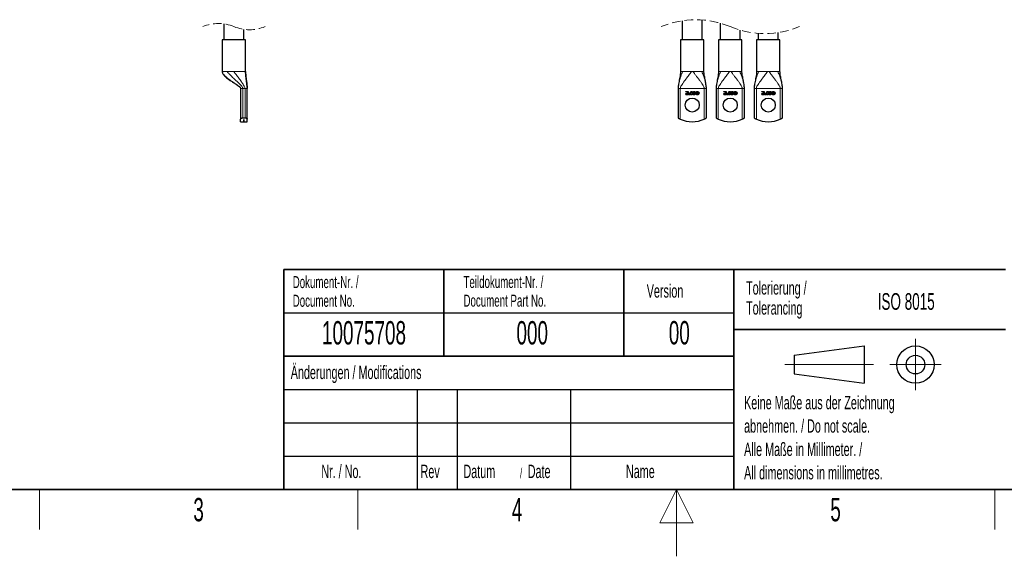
# Paper-space layout 'Blatt2' of a CAD drawing. Header units: millimetres. Extents: x 5 to 418, y 2 to 292.
# Tile 5 of 29: x 119 to 266, y 2 to 82. Entities that reach past the tile are written whole.
import ezdxf

# ---------------------------------------------------------------- set-up
doc = ezdxf.new("R2010")
doc.units = ezdxf.units.MM
doc.linetypes.add('HIDDEN', pattern=[1.905, 1.27, -0.635])
doc.layers.add('SLD-0', color=7, linetype='Continuous')
doc.styles.add('SLDTEXTSTYLE0', font='TXT', dxfattribs={"width": 0.605})

psp = doc.layouts.new('Blatt2')

# ---------------------------------------------------------------- linework, layer by layer
at = {"color": 7, "linetype": 'Continuous', "lineweight": 25}
for p, q in [((149.1569, 81.7817), (149.1569, 79.374)), ((217.8696, 82.2587), (217.8696, 79.374)), ((220.8696, 79.374), (220.8696, 82.3734)), ((223.5696, 81.8958), (223.5696, 79.374)), ((152.1569, 79.374), (152.1569, 80.9626)), ((226.5696, 79.374), (226.5696, 80.8485)), ((229.2696, 80.3708), (229.2696, 79.374)), ((232.2696, 79.374), (232.2696, 80.4856)), ((148.9069, 79.374), (148.9069, 74.624)), ((150.6569, 79.374), (148.9069, 79.374)), ((152.4069, 79.374), (150.6569, 79.374)), ((152.4069, 74.624), (152.4069, 79.374)), ((217.6196, 79.374), (217.6196, 74.624)), ((221.1196, 79.374), (217.6196, 79.374)), ((221.1196, 74.624), (221.1196, 79.374)), ((223.3196, 79.374), (223.3196, 74.624)), ((226.8196, 79.374), (223.3196, 79.374)), ((226.8196, 74.624), (226.8196, 79.374)), ((229.0196, 79.374), (229.0196, 74.624)), ((232.5196, 79.374), (229.0196, 79.374)), ((232.5196, 74.624), (232.5196, 79.374)), ((151.6569, 72.124), (151.6569, 67.5201)), ((152.6569, 67.5201), (152.6569, 72.124)), ((217.2446, 72.124), (217.2446, 67.6934)), ((218.3942, 71.6498), (218.7677, 71.6498)), ((218.3942, 71.5908), (218.3942, 71.6498)), ((218.7013, 71.5908), (218.3942, 71.5908)), ((218.4056, 71.2089), (218.7013, 71.2089)), ((218.4056, 71.1499), (218.4056, 71.2089)), ((218.7677, 71.1499), (218.4056, 71.1499)), ((218.4243, 71.4208), (218.7013, 71.4208)), ((218.4243, 71.3617), (218.4243, 71.4208)), ((218.7013, 71.3617), (218.4243, 71.3617)), ((218.7013, 71.4208), (218.7013, 71.5908)), ((218.7013, 71.2089), (218.7013, 71.3617)), ((218.7677, 71.6498), (218.7677, 71.1499)), ((218.8349, 71.1398), (218.8349, 71.386)), ((218.8349, 71.386), (219.0811, 71.386)), ((219.0811, 71.1398), (218.8349, 71.1398)), ((218.8703, 71.1752), (218.8703, 71.351)), ((218.8703, 71.351), (219.0461, 71.351)), ((219.0461, 71.1752), (218.8703, 71.1752)), ((219.0461, 71.351), (219.0461, 71.1752)), ((219.0811, 71.386), (219.0811, 71.1398)), ((219.5209, 71.215), (219.7202, 71.215)), ((219.5209, 71.1563), (219.5209, 71.215)), ((219.7694, 71.1563), (219.5209, 71.1563)), ((219.7202, 71.215), (219.7473, 71.3492)), ((219.7602, 71.4208), (219.8178, 71.4132)), ((219.8288, 71.5187), (219.7644, 71.5134)), ((219.8178, 71.4132), (219.7694, 71.1563)), ((219.9634, 71.3834), (220.0272, 71.5827)), ((220.0134, 71.3834), (219.9634, 71.3834)), ((219.9645, 71.3319), (219.9962, 71.3319)), ((219.9955, 71.239), (219.9645, 71.3319)), ((220.0709, 71.3319), (219.9955, 71.239)), ((219.9962, 71.3319), (220.0134, 71.3834)), ((220.0593, 71.5271), (220.025, 71.4196)), ((220.025, 71.4196), (220.0686, 71.4196)), ((220.0272, 71.5827), (220.0865, 71.6047)), ((220.0686, 71.4196), (220.0365, 71.3319)), ((220.0365, 71.3319), (220.0709, 71.3319)), ((220.1291, 71.2282), (220.0593, 71.5271)), ((220.0865, 71.6047), (220.1313, 71.4252)), ((220.2011, 71.5234), (220.1291, 71.2282)), ((220.1313, 71.4252), (220.178, 71.6047)), ((220.178, 71.6047), (220.2324, 71.5853)), ((220.1862, 71.4196), (220.2239, 71.4196)), ((220.1955, 71.3771), (220.1862, 71.4196)), ((220.2354, 71.3771), (220.1955, 71.3771)), ((220.2239, 71.4196), (220.2011, 71.5234)), ((220.2022, 71.3293), (220.2447, 71.3293)), ((220.213, 71.2879), (220.2022, 71.3293)), ((220.3078, 71.2879), (220.213, 71.2879)), ((220.2324, 71.5853), (220.3078, 71.2879)), ((220.2447, 71.3293), (220.2354, 71.3771)), ((221.4946, 67.6934), (221.4946, 72.124)), ((222.9446, 72.124), (222.9446, 67.6934)), ((224.0942, 71.6498), (224.4677, 71.6498)), ((224.0942, 71.5908), (224.0942, 71.6498)), ((224.4014, 71.5908), (224.0942, 71.5908)), ((224.1056, 71.2089), (224.4014, 71.2089)), ((224.1056, 71.1499), (224.1056, 71.2089)), ((224.4677, 71.1499), (224.1056, 71.1499)), ((224.1243, 71.4208), (224.4014, 71.4208)), ((224.1243, 71.3617), (224.1243, 71.4208)), ((224.4014, 71.3617), (224.1243, 71.3617)), ((224.4014, 71.4208), (224.4014, 71.5908)), ((224.4014, 71.2089), (224.4014, 71.3617)), ((224.4677, 71.6498), (224.4677, 71.1499)), ((224.5349, 71.1398), (224.5349, 71.386)), ((224.5349, 71.386), (224.7811, 71.386)), ((224.7811, 71.1398), (224.5349, 71.1398)), ((224.5703, 71.1752), (224.5703, 71.351)), ((224.5703, 71.351), (224.7461, 71.351)), ((224.7461, 71.1752), (224.5703, 71.1752)), ((224.7461, 71.351), (224.7461, 71.1752)), ((224.7811, 71.386), (224.7811, 71.1398)), ((225.2209, 71.215), (225.4202, 71.215)), ((225.2209, 71.1563), (225.2209, 71.215)), ((225.4694, 71.1563), (225.2209, 71.1563)), ((225.4202, 71.215), (225.4473, 71.3492)), ((225.4602, 71.4208), (225.5178, 71.4132)), ((225.5288, 71.5187), (225.4644, 71.5134)), ((225.5178, 71.4132), (225.4694, 71.1563)), ((225.6634, 71.3834), (225.7272, 71.5827)), ((225.7134, 71.3834), (225.6634, 71.3834)), ((225.6645, 71.3319), (225.6962, 71.3319)), ((225.6955, 71.239), (225.6645, 71.3319)), ((225.7709, 71.3319), (225.6955, 71.239)), ((225.6962, 71.3319), (225.7134, 71.3834)), ((225.7593, 71.5271), (225.725, 71.4196)), ((225.725, 71.4196), (225.7686, 71.4196)), ((225.7272, 71.5827), (225.7865, 71.6047)), ((225.7686, 71.4196), (225.7365, 71.3319)), ((225.7365, 71.3319), (225.7709, 71.3319)), ((225.8291, 71.2282), (225.7593, 71.5271)), ((225.7865, 71.6047), (225.8313, 71.4252)), ((225.9011, 71.5234), (225.8291, 71.2282)), ((225.8313, 71.4252), (225.878, 71.6047)), ((225.878, 71.6047), (225.9324, 71.5853)), ((225.8862, 71.4196), (225.9239, 71.4196)), ((225.8955, 71.3771), (225.8862, 71.4196)), ((225.9354, 71.3771), (225.8955, 71.3771)), ((225.9239, 71.4196), (225.9011, 71.5234)), ((225.9022, 71.3293), (225.9447, 71.3293)), ((225.913, 71.2879), (225.9022, 71.3293)), ((226.0078, 71.2879), (225.913, 71.2879)), ((225.9324, 71.5853), (226.0078, 71.2879)), ((225.9447, 71.3293), (225.9354, 71.3771)), ((227.1946, 67.6934), (227.1946, 72.124)), ((228.6446, 72.124), (228.6446, 67.6934)), ((229.7942, 71.6498), (230.1677, 71.6498)), ((229.7942, 71.5908), (229.7942, 71.6498)), ((230.1013, 71.5908), (229.7942, 71.5908)), ((229.8056, 71.2089), (230.1013, 71.2089)), ((229.8056, 71.1499), (229.8056, 71.2089)), ((230.1677, 71.1499), (229.8056, 71.1499)), ((229.8243, 71.4208), (230.1013, 71.4208)), ((229.8243, 71.3617), (229.8243, 71.4208)), ((230.1013, 71.3617), (229.8243, 71.3617)), ((230.1013, 71.4208), (230.1013, 71.5908)), ((230.1013, 71.2089), (230.1013, 71.3617)), ((230.1677, 71.6498), (230.1677, 71.1499)), ((230.2349, 71.1398), (230.2349, 71.386)), ((230.2349, 71.386), (230.4811, 71.386)), ((230.4811, 71.1398), (230.2349, 71.1398)), ((230.2703, 71.351), (230.4461, 71.351)), ((230.2703, 71.1752), (230.2703, 71.351)), ((230.4461, 71.1752), (230.2703, 71.1752)), ((230.4461, 71.351), (230.4461, 71.1752)), ((230.4811, 71.386), (230.4811, 71.1398)), ((230.9209, 71.215), (231.1202, 71.215)), ((230.9209, 71.1563), (230.9209, 71.215)), ((231.1694, 71.1563), (230.9209, 71.1563)), ((231.1202, 71.215), (231.1473, 71.3492)), ((231.1602, 71.4208), (231.2178, 71.4132)), ((231.2288, 71.5187), (231.1644, 71.5134)), ((231.2178, 71.4132), (231.1694, 71.1563)), ((231.3634, 71.3834), (231.4272, 71.5827)), ((231.4134, 71.3834), (231.3634, 71.3834)), ((231.3645, 71.3319), (231.3962, 71.3319)), ((231.3955, 71.239), (231.3645, 71.3319)), ((231.4709, 71.3319), (231.3955, 71.239)), ((231.3962, 71.3319), (231.4134, 71.3834)), ((231.4593, 71.5271), (231.425, 71.4196)), ((231.425, 71.4196), (231.4686, 71.4196)), ((231.4272, 71.5827), (231.4865, 71.6047)), ((231.4686, 71.4196), (231.4365, 71.3319)), ((231.4365, 71.3319), (231.4709, 71.3319)), ((231.5291, 71.2282), (231.4593, 71.5271)), ((231.4865, 71.6047), (231.5313, 71.4252)), ((231.6011, 71.5234), (231.5291, 71.2282)), ((231.5313, 71.4252), (231.578, 71.6047)), ((231.578, 71.6047), (231.6324, 71.5853)), ((231.5862, 71.4196), (231.6239, 71.4196)), ((231.5955, 71.3771), (231.5862, 71.4196)), ((231.6354, 71.3771), (231.5955, 71.3771)), ((231.6239, 71.4196), (231.6011, 71.5234)), ((231.6022, 71.3293), (231.6447, 71.3293)), ((231.613, 71.2879), (231.6022, 71.3293)), ((231.7078, 71.2879), (231.613, 71.2879)), ((231.6324, 71.5853), (231.7078, 71.2879)), ((231.6447, 71.3293), (231.6354, 71.3771)), ((232.8946, 67.6934), (232.8946, 72.124)), ((151.6569, 67.124), (151.6569, 67.5201)), ((151.6569, 67.124), (152.1557, 67.124)), ((151.9902, 67.6934), (152.3236, 67.6934)), ((152.1557, 67.4469), (152.1582, 67.4469)), ((152.1557, 67.124), (152.1557, 67.4469)), ((152.1582, 67.4469), (152.1582, 67.124)), ((152.1582, 67.124), (152.6569, 67.124)), ((152.6569, 67.124), (152.6569, 67.5201))]:
    psp.add_line(p, q, dxfattribs=at)
at = {"color": 7, "linetype": 'Continuous', "lineweight": 18}
for p, q in [((148.9069, 74.624), (148.9104, 74.624)), ((148.9104, 74.624), (149.6283, 74.624)), ((149.6283, 74.624), (150.0358, 74.624)), ((150.0358, 74.624), (150.6569, 74.624)), ((150.6569, 74.624), (152.4035, 74.624)), ((152.4035, 74.624), (152.4069, 74.624)), ((217.6196, 74.624), (217.7336, 74.624)), ((217.7336, 74.624), (217.9539, 74.624)), ((217.9539, 74.624), (219.2598, 74.624)), ((219.2598, 74.624), (219.4795, 74.624)), ((219.4795, 74.624), (220.7854, 74.624)), ((220.7854, 74.624), (221.0057, 74.624)), ((221.0057, 74.624), (221.1196, 74.624)), ((223.3196, 74.624), (223.4336, 74.624)), ((223.4336, 74.624), (223.6539, 74.624)), ((223.6539, 74.624), (224.9598, 74.624)), ((224.9598, 74.624), (225.1795, 74.624)), ((225.1795, 74.624), (226.4854, 74.624)), ((226.4854, 74.624), (226.7057, 74.624)), ((226.7057, 74.624), (226.8196, 74.624)), ((229.0196, 74.624), (229.1336, 74.624)), ((229.1336, 74.624), (229.3539, 74.624)), ((229.3539, 74.624), (230.6598, 74.624)), ((230.6598, 74.624), (230.8795, 74.624)), ((230.8795, 74.624), (232.1854, 74.624)), ((232.1854, 74.624), (232.4057, 74.624)), ((232.4057, 74.624), (232.5196, 74.624)), ((151.9228, 72.124), (151.6569, 72.124)), ((151.9902, 72.124), (151.9228, 72.124)), ((152.3236, 72.124), (151.9902, 72.124)), ((151.9902, 67.6934), (151.9902, 72.124)), ((152.3236, 72.124), (152.3236, 67.6934)), ((152.6569, 72.124), (152.3236, 72.124)), ((217.2515, 72.124), (217.2446, 72.124)), ((217.578, 72.124), (217.2515, 72.124)), ((221.1613, 72.124), (217.578, 72.124)), ((217.578, 67.5201), (217.578, 72.124)), ((221.4877, 72.124), (221.1613, 72.124)), ((221.1613, 72.124), (221.1613, 67.5201)), ((221.4946, 72.124), (221.4877, 72.124)), ((222.9515, 72.124), (222.9446, 72.124)), ((223.278, 72.124), (222.9515, 72.124)), ((226.8613, 72.124), (223.278, 72.124)), ((223.278, 67.5201), (223.278, 72.124)), ((227.1877, 72.124), (226.8613, 72.124)), ((226.8613, 72.124), (226.8613, 67.5201)), ((227.1946, 72.124), (227.1877, 72.124)), ((228.6515, 72.124), (228.6446, 72.124)), ((228.978, 72.124), (228.6515, 72.124)), ((232.5613, 72.124), (228.978, 72.124)), ((228.978, 67.5201), (228.978, 72.124)), ((232.8877, 72.124), (232.5613, 72.124)), ((232.5613, 72.124), (232.5613, 67.5201)), ((232.8946, 72.124), (232.8877, 72.124))]:
    psp.add_line(p, q, dxfattribs=at)
at = {"color": 7, "linetype": 'Continuous', "lineweight": 25}
for centre in [(219.3696, 69.624), (225.0696, 69.624), (230.7696, 69.624)]:
    psp.add_circle(centre, 1.05, dxfattribs=at)
at = {"color": 7, "linetype": 'HIDDEN', "lineweight": 18}
for centre, radius, start, end in [((148.3194, 75.7621), 6.0775, 67.380135, 112.619865), ((152.9944, 86.9821), 6.0775, 247.380135, 292.619865), ((219.8821, 68.9221), 13.4875, 67.380135, 112.619865), ((230.2571, 93.8221), 13.4875, 247.380135, 292.619865)]:
    psp.add_arc(centre, radius, start, end, dxfattribs=at)
at = {"color": 7, "linetype": 'Continuous', "lineweight": 25}
for centre in [(219.3696, 71.374), (225.0696, 71.374), (230.7696, 71.374)]:
    psp.add_arc(centre, 4.25, 245.066175, 294.933825, dxfattribs=at)
for points, knots in [([(148.9069, 74.624), (148.9097, 74.5869), (148.9153, 74.512), (148.9672, 74.3666), (149.1498, 74.0706), (149.55, 73.7111), (150.0332, 73.3589), (150.4736, 73.0656), (150.8995, 72.7887), (151.2754, 72.5381), (151.5325, 72.3301), (151.623, 72.2205), (151.6522, 72.1638), (151.6554, 72.1366), (151.6569, 72.124)], [0, 0, 0, 0, 0.029248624, 0.058982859, 0.120737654, 0.301722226, 0.477553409, 0.593610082, 0.719023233, 0.878349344, 0.950426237, 0.978547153, 0.990037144, 1, 1, 1, 1]), ([(152.4035, 74.624), (152.4053, 74.4765), (152.4095, 74.1516), (152.4705, 73.6453), (152.5335, 73.1736), (152.5897, 72.7782), (152.6258, 72.5007), (152.6505, 72.2873), (152.655, 72.1732), (152.6569, 72.124)], [0, 0, 0, 0, 0.17587606, 0.38741795, 0.607465, 0.74385017, 0.86379566, 0.94131206, 1, 1, 1, 1]), ([(152.6494, 72.2726), (152.6479, 72.2922), (152.6417, 72.3703), (152.6233, 72.5399), (152.5928, 72.7982), (152.5519, 73.1215), (152.505, 73.4869), (152.4589, 73.8768), (152.4189, 74.2589), (152.4107, 74.5082), (152.4069, 74.624)], [0, 0, 0, 0, 0.02505436, 0.09933592, 0.21634142, 0.35506813, 0.51277977, 0.68365614, 0.85312193, 1, 1, 1, 1]), ([(217.6196, 74.624), (217.6146, 74.534), (217.6032, 74.3306), (217.5437, 73.9913), (217.468, 73.587), (217.3865, 73.1619), (217.3188, 72.7798), (217.2765, 72.4864), (217.2517, 72.2807), (217.2467, 72.1693), (217.2446, 72.124)], [0, 0, 0, 0, 0.106765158, 0.241406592, 0.407815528, 0.594707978, 0.754509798, 0.867879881, 0.946219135, 1, 1, 1, 1]), ([(221.4946, 72.124), (221.4934, 72.1614), (221.4887, 72.2988), (221.4543, 72.5555), (221.3894, 72.9668), (221.2891, 73.496), (221.1933, 73.9952), (221.1316, 74.3802), (221.1234, 74.5476), (221.1196, 74.624)], [0, 0, 0, 0, 0.0443748, 0.16294622, 0.30650885, 0.53825849, 0.801372, 0.90939482, 1, 1, 1, 1]), ([(223.3196, 74.624), (223.3146, 74.534), (223.3032, 74.3306), (223.2437, 73.9913), (223.168, 73.587), (223.0865, 73.1619), (223.0188, 72.7798), (222.9765, 72.4864), (222.9517, 72.2807), (222.9467, 72.1693), (222.9446, 72.124)], [0, 0, 0, 0, 0.106765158, 0.24140659, 0.407815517, 0.59470797, 0.75450981, 0.867879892, 0.946219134, 1, 1, 1, 1]), ([(227.1946, 72.124), (227.1934, 72.1614), (227.1887, 72.2988), (227.1543, 72.5555), (227.0894, 72.9668), (226.9891, 73.496), (226.8933, 73.9952), (226.8316, 74.3802), (226.8234, 74.5476), (226.8196, 74.624)], [0, 0, 0, 0, 0.0443748, 0.16294622, 0.30650883, 0.53825846, 0.80137203, 0.90939482, 1, 1, 1, 1]), ([(229.0196, 74.624), (229.0146, 74.534), (229.0032, 74.3306), (228.9437, 73.9913), (228.868, 73.587), (228.7865, 73.1619), (228.7188, 72.7798), (228.6765, 72.4864), (228.6517, 72.2807), (228.6467, 72.1693), (228.6446, 72.124)], [0, 0, 0, 0, 0.10676517, 0.24140661, 0.40781554, 0.59470799, 0.75450981, 0.86787989, 0.94621913, 1, 1, 1, 1]), ([(232.8946, 72.124), (232.8934, 72.1614), (232.8887, 72.2988), (232.8543, 72.5555), (232.7894, 72.9668), (232.6891, 73.496), (232.5933, 73.9952), (232.5316, 74.3802), (232.5234, 74.5476), (232.5196, 74.624)], [0, 0, 0, 0, 0.0443748, 0.16294622, 0.30650883, 0.53825847, 0.80137198, 0.90939482, 1, 1, 1, 1]), ([(219.1147, 71.4033), (219.116, 71.4477), (219.118, 71.5112), (219.1487, 71.5882), (219.1826, 71.6297), (219.2252, 71.6526), (219.2569, 71.6579), (219.2742, 71.6582), (219.2774, 71.6582)], [0, 0, 0, 0, 0.38729796, 0.5537457, 0.72160991, 0.84718656, 0.97219009, 1, 1, 1, 1]), ([(219.2774, 71.1479), (219.2602, 71.1492), (219.2258, 71.1518), (219.1819, 71.1774), (219.1457, 71.223), (219.1174, 71.299), (219.1157, 71.3641), (219.1147, 71.4033)], [0, 0, 0, 0, 0.149982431, 0.301236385, 0.429606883, 0.657282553, 1, 1, 1, 1]), ([(219.1779, 71.4033), (219.1785, 71.4435), (219.1793, 71.4981), (219.2003, 71.5618), (219.2235, 71.5885), (219.2493, 71.6051), (219.2678, 71.607), (219.2774, 71.6079)], [0, 0, 0, 0, 0.47470294, 0.64539952, 0.78157949, 0.8874439, 1, 1, 1, 1]), ([(219.2782, 71.1986), (219.2692, 71.1994), (219.2513, 71.201), (219.225, 71.2165), (219.2026, 71.2412), (219.1788, 71.3046), (219.1783, 71.3599), (219.1779, 71.4033)], [0, 0, 0, 0, 0.10505682, 0.21028248, 0.35253266, 0.49195111, 1, 1, 1, 1]), ([(219.2774, 71.6582), (219.2889, 71.6577), (219.311, 71.6566), (219.3422, 71.6466), (219.3697, 71.6303), (219.3838, 71.6147), (219.391, 71.6068)], [0, 0, 0, 0, 0.26660135, 0.5133455, 0.75314639, 1, 1, 1, 1]), ([(219.2774, 71.6079), (219.2862, 71.6071), (219.3039, 71.6056), (219.33, 71.5901), (219.3525, 71.5655), (219.3764, 71.5021), (219.3769, 71.4467), (219.3772, 71.4033)], [0, 0, 0, 0, 0.10400222, 0.20812424, 0.35061109, 0.49101526, 1, 1, 1, 1]), ([(219.4405, 71.4033), (219.4392, 71.359), (219.4372, 71.2955), (219.4066, 71.2184), (219.3729, 71.1768), (219.3272, 71.1515), (219.2951, 71.1492), (219.2774, 71.1479)], [0, 0, 0, 0, 0.38543026, 0.55244557, 0.72087053, 0.84548263, 1, 1, 1, 1]), ([(219.3456, 71.2344), (219.3413, 71.229), (219.333, 71.2184), (219.3166, 71.2069), (219.2981, 71.1998), (219.2849, 71.199), (219.2782, 71.1986)], [0, 0, 0, 0, 0.26133657, 0.50493465, 0.74582041, 1, 1, 1, 1]), ([(219.3772, 71.4033), (219.3763, 71.3686), (219.3749, 71.3209), (219.3619, 71.2639), (219.3506, 71.2435), (219.3456, 71.2344)], [0, 0, 0, 0, 0.59913277, 0.82170949, 1, 1, 1, 1]), ([(219.391, 71.6068), (219.3987, 71.595), (219.4155, 71.5696), (219.4366, 71.501), (219.4389, 71.444), (219.4405, 71.4033)], [0, 0, 0, 0, 0.19881531, 0.42712245, 1, 1, 1, 1]), ([(219.4973, 71.4799), (219.4988, 71.5017), (219.5018, 71.5444), (219.5254, 71.5801), (219.5369, 71.5976)], [0, 0, 0, 0, 0.50983533, 1, 1, 1, 1]), ([(219.6528, 71.3179), (219.6352, 71.3193), (219.5999, 71.3222), (219.5541, 71.349), (219.5191, 71.3876), (219.4998, 71.4335), (219.4981, 71.4655), (219.4973, 71.4799)], [0, 0, 0, 0, 0.20944876, 0.41986925, 0.61640441, 0.82826324, 1, 1, 1, 1]), ([(219.5369, 71.5976), (219.5452, 71.6069), (219.5616, 71.6252), (219.5934, 71.6444), (219.6293, 71.6563), (219.6548, 71.6576), (219.668, 71.6582)], [0, 0, 0, 0, 0.249240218, 0.489790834, 0.735660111, 1, 1, 1, 1]), ([(219.6684, 71.6079), (219.6571, 71.607), (219.6343, 71.6051), (219.6047, 71.5878), (219.5812, 71.5622), (219.565, 71.5272), (219.5633, 71.5002), (219.5625, 71.4856)], [0, 0, 0, 0, 0.18706237, 0.37487097, 0.5528983, 0.759335, 1, 1, 1, 1]), ([(219.5625, 71.4856), (219.5636, 71.4696), (219.5655, 71.4423), (219.5845, 71.4079), (219.6098, 71.3855), (219.6396, 71.3736), (219.6598, 71.3725), (219.6692, 71.372)], [0, 0, 0, 0, 0.271553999, 0.462949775, 0.654589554, 0.840466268, 1, 1, 1, 1]), ([(219.7473, 71.3492), (219.7323, 71.34), (219.7032, 71.3223), (219.6693, 71.3193), (219.6528, 71.3179)], [0, 0, 0, 0, 0.51336886, 1, 1, 1, 1]), ([(219.668, 71.6582), (219.6919, 71.6562), (219.7324, 71.6529), (219.7814, 71.6221), (219.8125, 71.5838), (219.8254, 71.5467), (219.8281, 71.5248), (219.8288, 71.5187)], [0, 0, 0, 0, 0.30151776, 0.50989336, 0.71834557, 0.92158422, 1, 1, 1, 1]), ([(219.7644, 71.5134), (219.7614, 71.5278), (219.7562, 71.5524), (219.736, 71.5824), (219.7105, 71.6006), (219.6865, 71.6074), (219.6725, 71.6078), (219.6684, 71.6079)], [0, 0, 0, 0, 0.29565327, 0.50549374, 0.71605286, 0.91790128, 1, 1, 1, 1]), ([(219.6692, 71.372), (219.6814, 71.3731), (219.7058, 71.3752), (219.7384, 71.3932), (219.7531, 71.4118), (219.7602, 71.4208)], [0, 0, 0, 0, 0.33985849, 0.68091457, 1, 1, 1, 1]), ([(219.8824, 71.3998), (219.8848, 71.4276), (219.8894, 71.4831), (219.932, 71.5558), (219.9943, 71.6143), (220.0655, 71.6462), (220.1143, 71.6489), (220.1324, 71.6498)], [0, 0, 0, 0, 0.21096348, 0.42262815, 0.62676486, 0.86133899, 1, 1, 1, 1]), ([(220.1324, 71.1499), (220.1048, 71.1522), (220.0494, 71.1568), (219.9768, 71.1994), (219.9181, 71.2617), (219.8861, 71.333), (219.8834, 71.3818), (219.8824, 71.3998)], [0, 0, 0, 0, 0.21048718, 0.42165057, 0.62637138, 0.86174096, 1, 1, 1, 1]), ([(219.9168, 71.3998), (219.9188, 71.4238), (219.9228, 71.4717), (219.9595, 71.5343), (220.0133, 71.5848), (220.0747, 71.6123), (220.1168, 71.6147), (220.1324, 71.6155)], [0, 0, 0, 0, 0.21094246, 0.42260017, 0.62666681, 0.86135325, 1, 1, 1, 1]), ([(220.1324, 71.1842), (220.1086, 71.1862), (220.0608, 71.1902), (219.9982, 71.2269), (219.9475, 71.2806), (219.9199, 71.3421), (219.9176, 71.3843), (219.9168, 71.3998)], [0, 0, 0, 0, 0.21039411, 0.42145714, 0.626223, 0.86182258, 1, 1, 1, 1]), ([(220.1324, 71.6498), (220.1602, 71.6475), (220.2159, 71.6429), (220.2886, 71.6002), (220.3471, 71.5379), (220.3788, 71.4667), (220.3814, 71.418), (220.3824, 71.3998)], [0, 0, 0, 0, 0.211310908, 0.42334083, 0.627650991, 0.861051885, 1, 1, 1, 1]), ([(220.1324, 71.6155), (220.1564, 71.6135), (220.2044, 71.6095), (220.2672, 71.5727), (220.3177, 71.5189), (220.345, 71.4575), (220.3472, 71.4155), (220.3481, 71.3998)], [0, 0, 0, 0, 0.211343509, 0.423412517, 0.627703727, 0.861022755, 1, 1, 1, 1]), ([(220.3824, 71.3998), (220.3801, 71.3721), (220.3754, 71.3166), (220.3328, 71.2439), (220.2705, 71.1852), (220.1992, 71.1535), (220.1505, 71.1508), (220.1324, 71.1499)], [0, 0, 0, 0, 0.210860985, 0.422406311, 0.627346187, 0.861506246, 1, 1, 1, 1]), ([(220.3481, 71.3998), (220.3461, 71.376), (220.342, 71.3281), (220.3053, 71.2653), (220.2515, 71.2147), (220.1901, 71.1873), (220.148, 71.185), (220.1324, 71.1842)], [0, 0, 0, 0, 0.21081741, 0.42233041, 0.627352, 0.86155199, 1, 1, 1, 1]), ([(224.8147, 71.4033), (224.816, 71.4477), (224.818, 71.5112), (224.8487, 71.5882), (224.8826, 71.6297), (224.9252, 71.6526), (224.9569, 71.6579), (224.9742, 71.6582), (224.9774, 71.6582)], [0, 0, 0, 0, 0.38729792, 0.55374565, 0.7216103, 0.84718724, 0.97219077, 1, 1, 1, 1]), ([(224.9774, 71.1479), (224.9602, 71.1492), (224.9258, 71.1518), (224.8819, 71.1774), (224.8457, 71.223), (224.8174, 71.299), (224.8157, 71.3641), (224.8147, 71.4033)], [0, 0, 0, 0, 0.14998246, 0.30123644, 0.42960675, 0.65728246, 1, 1, 1, 1]), ([(224.8779, 71.4033), (224.8785, 71.4435), (224.8793, 71.4981), (224.9003, 71.5618), (224.9235, 71.5885), (224.9493, 71.6051), (224.9678, 71.607), (224.9774, 71.6079)], [0, 0, 0, 0, 0.47470295, 0.64539955, 0.78157984, 0.88744388, 1, 1, 1, 1]), ([(224.9782, 71.1986), (224.9692, 71.1994), (224.9513, 71.201), (224.925, 71.2165), (224.9026, 71.2412), (224.8788, 71.3046), (224.8783, 71.3599), (224.8779, 71.4033)], [0, 0, 0, 0, 0.10505598, 0.21028209, 0.35253235, 0.49195088, 1, 1, 1, 1]), ([(224.9774, 71.6582), (224.9889, 71.6577), (225.011, 71.6566), (225.0422, 71.6466), (225.0697, 71.6303), (225.0838, 71.6147), (225.091, 71.6068)], [0, 0, 0, 0, 0.26660183, 0.51334473, 0.75314678, 1, 1, 1, 1]), ([(224.9774, 71.6079), (224.9862, 71.6071), (225.0039, 71.6056), (225.03, 71.5901), (225.0525, 71.5655), (225.0764, 71.5021), (225.0769, 71.4467), (225.0772, 71.4033)], [0, 0, 0, 0, 0.10400216, 0.20812492, 0.35061169, 0.4910156, 1, 1, 1, 1]), ([(225.1405, 71.4033), (225.1392, 71.359), (225.1372, 71.2955), (225.1066, 71.2184), (225.0729, 71.1768), (225.0272, 71.1515), (224.9951, 71.1492), (224.9774, 71.1479)], [0, 0, 0, 0, 0.38543026, 0.5524454, 0.72087055, 0.84548232, 1, 1, 1, 1]), ([(225.0456, 71.2344), (225.0413, 71.229), (225.033, 71.2184), (225.0166, 71.2069), (224.9981, 71.1998), (224.9849, 71.199), (224.9782, 71.1986)], [0, 0, 0, 0, 0.26133605, 0.50493127, 0.74581655, 1, 1, 1, 1]), ([(225.0772, 71.4033), (225.0763, 71.3686), (225.0749, 71.3209), (225.0619, 71.2639), (225.0506, 71.2435), (225.0456, 71.2344)], [0, 0, 0, 0, 0.59913258, 0.821709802, 1, 1, 1, 1]), ([(225.091, 71.6068), (225.0987, 71.595), (225.1155, 71.5696), (225.1366, 71.501), (225.1389, 71.444), (225.1405, 71.4033)], [0, 0, 0, 0, 0.19881479, 0.42712233, 1, 1, 1, 1]), ([(225.1973, 71.4799), (225.1988, 71.5017), (225.2018, 71.5444), (225.2254, 71.5801), (225.2369, 71.5976)], [0, 0, 0, 0, 0.50983542, 1, 1, 1, 1]), ([(225.3528, 71.3179), (225.3352, 71.3193), (225.2999, 71.3222), (225.2541, 71.349), (225.2191, 71.3876), (225.1998, 71.4335), (225.1981, 71.4655), (225.1973, 71.4799)], [0, 0, 0, 0, 0.20944881, 0.41986852, 0.61640465, 0.82826335, 1, 1, 1, 1]), ([(225.2369, 71.5976), (225.2452, 71.6069), (225.2616, 71.6252), (225.2934, 71.6444), (225.3293, 71.6563), (225.3548, 71.6576), (225.368, 71.6582)], [0, 0, 0, 0, 0.24924026, 0.48979223, 0.73566007, 1, 1, 1, 1]), ([(225.3684, 71.6079), (225.3571, 71.607), (225.3343, 71.6051), (225.3047, 71.5878), (225.2812, 71.5622), (225.265, 71.5272), (225.2633, 71.5002), (225.2625, 71.4856)], [0, 0, 0, 0, 0.18706227, 0.37487077, 0.552898, 0.75933513, 1, 1, 1, 1]), ([(225.2625, 71.4856), (225.2636, 71.4696), (225.2655, 71.4423), (225.2845, 71.4079), (225.3098, 71.3855), (225.3396, 71.3736), (225.3598, 71.3725), (225.3692, 71.372)], [0, 0, 0, 0, 0.271554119, 0.46295062, 0.654589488, 0.840467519, 1, 1, 1, 1]), ([(225.4473, 71.3492), (225.4323, 71.34), (225.4032, 71.3223), (225.3693, 71.3193), (225.3528, 71.3179)], [0, 0, 0, 0, 0.51336551, 1, 1, 1, 1]), ([(225.368, 71.6582), (225.3919, 71.6562), (225.4324, 71.6529), (225.4814, 71.6221), (225.5125, 71.5838), (225.5254, 71.5467), (225.5281, 71.5248), (225.5288, 71.5187)], [0, 0, 0, 0, 0.30151647, 0.50989436, 0.71834573, 0.92158416, 1, 1, 1, 1]), ([(225.4644, 71.5134), (225.4614, 71.5278), (225.4562, 71.5524), (225.436, 71.5824), (225.4105, 71.6006), (225.3865, 71.6074), (225.3725, 71.6078), (225.3684, 71.6079)], [0, 0, 0, 0, 0.29565307, 0.50549637, 0.71605566, 0.91790121, 1, 1, 1, 1]), ([(225.3692, 71.372), (225.3814, 71.3731), (225.4058, 71.3752), (225.4384, 71.3932), (225.4531, 71.4118), (225.4602, 71.4208)], [0, 0, 0, 0, 0.339855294, 0.680914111, 1, 1, 1, 1]), ([(225.5824, 71.3998), (225.5848, 71.4276), (225.5894, 71.4831), (225.632, 71.5558), (225.6943, 71.6143), (225.7655, 71.6462), (225.8143, 71.6489), (225.8324, 71.6498)], [0, 0, 0, 0, 0.21096334, 0.422627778, 0.626765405, 0.861340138, 1, 1, 1, 1]), ([(225.8324, 71.1499), (225.8048, 71.1522), (225.7494, 71.1568), (225.6768, 71.1994), (225.6181, 71.2617), (225.5861, 71.333), (225.5834, 71.3818), (225.5824, 71.3998)], [0, 0, 0, 0, 0.21048721, 0.42165062, 0.62637146, 0.86174106, 1, 1, 1, 1]), ([(225.6168, 71.3998), (225.6188, 71.4238), (225.6228, 71.4717), (225.6595, 71.5343), (225.7133, 71.5848), (225.7747, 71.6123), (225.8168, 71.6147), (225.8324, 71.6155)], [0, 0, 0, 0, 0.2109424, 0.4225995, 0.62666619, 0.86135458, 1, 1, 1, 1]), ([(225.8324, 71.1842), (225.8086, 71.1862), (225.7608, 71.1902), (225.6982, 71.2269), (225.6475, 71.2806), (225.6199, 71.3421), (225.6176, 71.3843), (225.6168, 71.3998)], [0, 0, 0, 0, 0.210394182, 0.421457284, 0.626222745, 0.861822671, 1, 1, 1, 1]), ([(225.8324, 71.6498), (225.8602, 71.6475), (225.9159, 71.6429), (225.9886, 71.6002), (226.0471, 71.5379), (226.0788, 71.4667), (226.0814, 71.418), (226.0824, 71.3998)], [0, 0, 0, 0, 0.211310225, 0.423341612, 0.62765168, 0.861051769, 1, 1, 1, 1]), ([(225.8324, 71.6155), (225.8564, 71.6135), (225.9044, 71.6095), (225.9672, 71.5727), (226.0177, 71.5189), (226.045, 71.4575), (226.0472, 71.4155), (226.0481, 71.3998)], [0, 0, 0, 0, 0.21134277, 0.42341354, 0.62770423, 0.86102265, 1, 1, 1, 1]), ([(226.0824, 71.3998), (226.0801, 71.3721), (226.0754, 71.3166), (226.0328, 71.2439), (225.9705, 71.1852), (225.8992, 71.1535), (225.8505, 71.1508), (225.8324, 71.1499)], [0, 0, 0, 0, 0.21086124, 0.42240626, 0.62734568, 0.86150626, 1, 1, 1, 1]), ([(226.0481, 71.3998), (226.0461, 71.376), (226.042, 71.3281), (226.0053, 71.2653), (225.9515, 71.2147), (225.8901, 71.1873), (225.848, 71.185), (225.8324, 71.1842)], [0, 0, 0, 0, 0.2108172, 0.42233076, 0.62735276, 0.86155137, 1, 1, 1, 1]), ([(230.5147, 71.4033), (230.516, 71.4477), (230.518, 71.5112), (230.5487, 71.5882), (230.5826, 71.6297), (230.6252, 71.6526), (230.6569, 71.6579), (230.6742, 71.6582), (230.6774, 71.6582)], [0, 0, 0, 0, 0.38729776, 0.55374549, 0.72161014, 0.84718588, 0.97218941, 1, 1, 1, 1]), ([(230.6774, 71.1479), (230.6602, 71.1492), (230.6258, 71.1518), (230.5819, 71.1774), (230.5457, 71.223), (230.5174, 71.299), (230.5157, 71.3641), (230.5147, 71.4033)], [0, 0, 0, 0, 0.149981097, 0.301236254, 0.42960742, 0.657282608, 1, 1, 1, 1]), ([(230.5779, 71.4033), (230.5785, 71.4435), (230.5793, 71.4981), (230.6003, 71.5618), (230.6235, 71.5885), (230.6493, 71.6051), (230.6678, 71.607), (230.6774, 71.6079)], [0, 0, 0, 0, 0.47470371, 0.64540054, 0.7815798, 0.88744555, 1, 1, 1, 1]), ([(230.6782, 71.1986), (230.6692, 71.1994), (230.6513, 71.201), (230.625, 71.2165), (230.6026, 71.2412), (230.5788, 71.3046), (230.5783, 71.3599), (230.5779, 71.4033)], [0, 0, 0, 0, 0.10505435, 0.21028066, 0.35253117, 0.49194996, 1, 1, 1, 1]), ([(230.6774, 71.6582), (230.6889, 71.6577), (230.711, 71.6566), (230.7422, 71.6466), (230.7697, 71.6303), (230.7838, 71.6147), (230.791, 71.6068)], [0, 0, 0, 0, 0.26660173, 0.51334798, 0.75314687, 1, 1, 1, 1]), ([(230.6774, 71.6079), (230.6862, 71.6071), (230.7039, 71.6056), (230.73, 71.5901), (230.7525, 71.5655), (230.7764, 71.5021), (230.7769, 71.4467), (230.7772, 71.4033)], [0, 0, 0, 0, 0.1040022, 0.20812499, 0.35061057, 0.49101525, 1, 1, 1, 1]), ([(230.8405, 71.4033), (230.8392, 71.359), (230.8372, 71.2955), (230.8066, 71.2184), (230.7729, 71.1768), (230.7272, 71.1515), (230.6951, 71.1492), (230.6774, 71.1479)], [0, 0, 0, 0, 0.38543014, 0.552445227, 0.720869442, 0.845482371, 1, 1, 1, 1]), ([(230.7456, 71.2344), (230.7413, 71.229), (230.733, 71.2184), (230.7166, 71.2069), (230.6981, 71.1998), (230.6849, 71.199), (230.6782, 71.1986)], [0, 0, 0, 0, 0.261338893, 0.504933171, 0.745817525, 1, 1, 1, 1]), ([(230.7772, 71.4033), (230.7763, 71.3686), (230.7749, 71.3209), (230.7619, 71.2639), (230.7506, 71.2435), (230.7456, 71.2344)], [0, 0, 0, 0, 0.59913266, 0.82170984, 1, 1, 1, 1]), ([(230.791, 71.6068), (230.7987, 71.595), (230.8155, 71.5696), (230.8366, 71.501), (230.8389, 71.444), (230.8405, 71.4033)], [0, 0, 0, 0, 0.19881479, 0.42712233, 1, 1, 1, 1]), ([(230.8973, 71.4799), (230.8988, 71.5017), (230.9018, 71.5444), (230.9254, 71.5801), (230.9369, 71.5976)], [0, 0, 0, 0, 0.50983451, 1, 1, 1, 1]), ([(231.0528, 71.3179), (231.0352, 71.3193), (230.9999, 71.3222), (230.9541, 71.349), (230.9191, 71.3876), (230.8998, 71.4335), (230.8981, 71.4655), (230.8973, 71.4799)], [0, 0, 0, 0, 0.20944746, 0.41986768, 0.61640303, 0.82826294, 1, 1, 1, 1]), ([(230.9369, 71.5976), (230.9452, 71.6069), (230.9616, 71.6252), (230.9934, 71.6444), (231.0293, 71.6563), (231.0548, 71.6576), (231.068, 71.6582)], [0, 0, 0, 0, 0.24923934, 0.4897899, 0.73566492, 1, 1, 1, 1]), ([(231.0684, 71.6079), (231.0571, 71.607), (231.0343, 71.6051), (231.0047, 71.5878), (230.9812, 71.5622), (230.965, 71.5272), (230.9633, 71.5002), (230.9625, 71.4856)], [0, 0, 0, 0, 0.18706463, 0.3748707, 0.55289951, 0.75933536, 1, 1, 1, 1]), ([(230.9625, 71.4856), (230.9636, 71.4696), (230.9655, 71.4423), (230.9845, 71.4079), (231.0098, 71.3855), (231.0396, 71.3736), (231.0598, 71.3725), (231.0692, 71.372)], [0, 0, 0, 0, 0.27155452, 0.46294846, 0.65458932, 0.84046488, 1, 1, 1, 1]), ([(231.1473, 71.3492), (231.1323, 71.34), (231.1032, 71.3223), (231.0693, 71.3193), (231.0528, 71.3179)], [0, 0, 0, 0, 0.51336551, 1, 1, 1, 1]), ([(231.068, 71.6582), (231.0919, 71.6562), (231.1324, 71.6529), (231.1814, 71.6221), (231.2125, 71.5838), (231.2254, 71.5467), (231.2281, 71.5248), (231.2288, 71.5187)], [0, 0, 0, 0, 0.30152021, 0.50989462, 0.71834588, 0.9215842, 1, 1, 1, 1]), ([(231.1644, 71.5134), (231.1614, 71.5278), (231.1562, 71.5524), (231.136, 71.5824), (231.1105, 71.6006), (231.0865, 71.6074), (231.0725, 71.6078), (231.0684, 71.6079)], [0, 0, 0, 0, 0.295653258, 0.50549314, 0.716052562, 0.917904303, 1, 1, 1, 1]), ([(231.0692, 71.372), (231.0814, 71.3731), (231.1058, 71.3752), (231.1384, 71.3932), (231.1531, 71.4118), (231.1602, 71.4208)], [0, 0, 0, 0, 0.3398607, 0.68091305, 1, 1, 1, 1]), ([(231.2824, 71.3998), (231.2848, 71.4276), (231.2894, 71.4831), (231.332, 71.5558), (231.3943, 71.6143), (231.4655, 71.6462), (231.5143, 71.6489), (231.5324, 71.6498)], [0, 0, 0, 0, 0.21096297, 0.42262818, 0.6267637, 0.86133802, 1, 1, 1, 1]), ([(231.5324, 71.1499), (231.5048, 71.1522), (231.4494, 71.1568), (231.3768, 71.1994), (231.3181, 71.2617), (231.2861, 71.333), (231.2834, 71.3818), (231.2824, 71.3998)], [0, 0, 0, 0, 0.21048716, 0.42165052, 0.62637131, 0.86174086, 1, 1, 1, 1]), ([(231.3168, 71.3998), (231.3188, 71.4238), (231.3228, 71.4717), (231.3595, 71.5343), (231.4133, 71.5848), (231.4747, 71.6123), (231.5168, 71.6147), (231.5324, 71.6155)], [0, 0, 0, 0, 0.21094208, 0.42260018, 0.62666656, 0.86135205, 1, 1, 1, 1]), ([(231.5324, 71.1842), (231.5086, 71.1862), (231.4608, 71.1902), (231.3982, 71.2269), (231.3475, 71.2806), (231.3199, 71.3421), (231.3176, 71.3843), (231.3168, 71.3998)], [0, 0, 0, 0, 0.2103965, 0.4214592, 0.62622427, 0.86182266, 1, 1, 1, 1]), ([(231.5324, 71.6498), (231.5602, 71.6475), (231.6159, 71.6429), (231.6886, 71.6002), (231.7471, 71.5379), (231.7788, 71.4667), (231.7814, 71.418), (231.7824, 71.3998)], [0, 0, 0, 0, 0.21131052, 0.42334012, 0.62765047, 0.86105181, 1, 1, 1, 1]), ([(231.5324, 71.6155), (231.5564, 71.6135), (231.6044, 71.6095), (231.6672, 71.5727), (231.7177, 71.5189), (231.745, 71.4575), (231.7472, 71.4155), (231.7481, 71.3998)], [0, 0, 0, 0, 0.21134311, 0.42341181, 0.62770282, 0.8610227, 1, 1, 1, 1]), ([(231.7824, 71.3998), (231.7801, 71.3721), (231.7754, 71.3166), (231.7328, 71.2439), (231.6705, 71.1852), (231.5992, 71.1535), (231.5505, 71.1508), (231.5324, 71.1499)], [0, 0, 0, 0, 0.21086108, 0.42240631, 0.62734767, 0.86150849, 1, 1, 1, 1]), ([(231.7481, 71.3998), (231.7461, 71.376), (231.742, 71.3281), (231.7053, 71.2653), (231.6515, 71.2147), (231.5901, 71.1873), (231.548, 71.185), (231.5324, 71.1842)], [0, 0, 0, 0, 0.21081753, 0.42233008, 0.62735239, 0.8615539, 1, 1, 1, 1]), ([(151.6569, 67.5201), (151.6627, 67.5408), (151.6766, 67.5899), (151.7522, 67.6415), (151.8466, 67.6791), (151.9312, 67.6923), (151.9794, 67.6932), (151.9902, 67.6934)], [0, 0, 0, 0, 0.1562484, 0.37071828, 0.64116863, 0.91914158, 1, 1, 1, 1]), ([(152.3236, 67.6934), (152.357, 67.6917), (152.4211, 67.6886), (152.5103, 67.664), (152.5833, 67.6275), (152.6417, 67.5814), (152.6523, 67.5387), (152.6569, 67.5201)], [0, 0, 0, 0, 0.248757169, 0.476091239, 0.680325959, 0.860557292, 1, 1, 1, 1]), ([(217.2446, 67.6934), (217.2497, 67.6905), (217.2691, 67.6793), (217.3113, 67.6555), (217.3804, 67.6179), (217.4718, 67.5706), (217.5412, 67.5376), (217.578, 67.5201)], [0, 0, 0, 0, 0.047049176, 0.178357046, 0.386272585, 0.675141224, 1, 1, 1, 1]), ([(221.1613, 67.5201), (221.2018, 67.5394), (221.2783, 67.5758), (221.3783, 67.6282), (221.4481, 67.6668), (221.4834, 67.6869), (221.4941, 67.6931), (221.4946, 67.6934)], [0, 0, 0, 0, 0.35817873, 0.67587077, 0.90099664, 0.99509846, 1, 1, 1, 1]), ([(222.9446, 67.6934), (222.9497, 67.6905), (222.9691, 67.6793), (223.0113, 67.6555), (223.0804, 67.6179), (223.1718, 67.5706), (223.2412, 67.5376), (223.278, 67.5201)], [0, 0, 0, 0, 0.04704936, 0.17835722, 0.38627228, 0.67514111, 1, 1, 1, 1]), ([(226.8613, 67.5201), (226.9018, 67.5394), (226.9783, 67.5758), (227.0783, 67.6282), (227.1481, 67.6668), (227.1834, 67.6869), (227.1941, 67.6931), (227.1946, 67.6934)], [0, 0, 0, 0, 0.35817797, 0.67587149, 0.9009967, 0.99509847, 1, 1, 1, 1]), ([(228.6446, 67.6934), (228.6497, 67.6905), (228.6691, 67.6793), (228.7113, 67.6555), (228.7804, 67.6179), (228.8718, 67.5706), (228.9412, 67.5376), (228.978, 67.5201)], [0, 0, 0, 0, 0.0470493, 0.17835702, 0.38627185, 0.67514147, 1, 1, 1, 1]), ([(232.5613, 67.5201), (232.6018, 67.5394), (232.6783, 67.5758), (232.7783, 67.6282), (232.8481, 67.6668), (232.8834, 67.6869), (232.8941, 67.6931), (232.8946, 67.6934)], [0, 0, 0, 0, 0.35817876, 0.67587078, 0.90099648, 0.99509845, 1, 1, 1, 1])]:
    psp.add_open_spline(points, degree=3, knots=knots, dxfattribs=at)
at = {"color": 7, "linetype": 'Continuous', "lineweight": 18}
for points, knots in [([(151.6569, 72.124), (151.6557, 72.1356), (151.653, 72.1607), (151.6351, 72.1984), (151.5927, 72.2633), (151.4635, 72.3956), (151.19, 72.6042), (150.7787, 72.8821), (150.2741, 73.2163), (149.7492, 73.5822), (149.3159, 73.9498), (149.0005, 74.2857), (148.9379, 74.5208), (148.9104, 74.624)], [0, 0, 0, 0, 0.009161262, 0.019896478, 0.032564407, 0.070594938, 0.165229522, 0.304730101, 0.463532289, 0.644960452, 0.80987219, 0.91650506, 1, 1, 1, 1]), ([(151.9902, 72.124), (151.987, 72.1471), (151.9797, 72.2), (151.9262, 72.3026), (151.7894, 72.4966), (151.5359, 72.7662), (151.189, 73.1025), (150.7853, 73.4736), (150.3592, 73.8663), (149.9519, 74.2461), (149.7274, 74.5082), (149.6283, 74.624)], [0, 0, 0, 0, 0.02011072, 0.04601181, 0.09890705, 0.2260131, 0.36544301, 0.51799487, 0.70113242, 0.86796299, 1, 1, 1, 1]), ([(150.6569, 74.624), (150.7621, 74.4759), (150.9956, 74.1472), (151.3828, 73.6487), (151.7344, 73.1789), (152.0121, 72.7841), (152.1806, 72.5068), (152.2938, 72.2942), (152.3149, 72.1738), (152.3236, 72.124)], [0, 0, 0, 0, 0.180443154, 0.400477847, 0.626775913, 0.763470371, 0.879235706, 0.950031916, 1, 1, 1, 1]), ([(217.2446, 72.124), (217.2452, 72.1468), (217.2464, 72.1969), (217.2559, 72.2974), (217.2812, 72.4851), (217.3329, 72.7578), (217.4115, 73.0994), (217.512, 73.4757), (217.6366, 73.8739), (217.7787, 74.2692), (217.898, 74.5108), (217.9539, 74.624)], [0, 0, 0, 0, 0.0261914, 0.05747365, 0.1159022, 0.24360603, 0.37604383, 0.51837918, 0.69079175, 0.85516397, 1, 1, 1, 1]), ([(219.2598, 74.624), (219.1967, 74.5397), (219.067, 74.3663), (218.8649, 74.1045), (218.5645, 73.7168), (218.25, 73.3079), (217.9475, 72.8846), (217.7538, 72.5831), (217.6326, 72.3557), (217.5884, 72.2125), (217.5792, 72.1567), (217.5784, 72.1346), (217.578, 72.124)], [0, 0, 0, 0, 0.10419198, 0.21422988, 0.32728367, 0.58938559, 0.72466952, 0.84182809, 0.94416466, 0.97809561, 0.98954928, 1, 1, 1, 1]), ([(221.1613, 72.124), (221.1609, 72.1354), (221.1599, 72.1595), (221.1532, 72.197), (221.1374, 72.2593), (221.0891, 72.3868), (220.9756, 72.5993), (220.7916, 72.8846), (220.5465, 73.228), (220.2597, 73.6071), (219.9714, 73.9793), (219.7086, 74.3184), (219.5544, 74.5241), (219.4795, 74.624)], [0, 0, 0, 0, 0.01132397, 0.02382658, 0.03756171, 0.07490499, 0.15823682, 0.27538588, 0.4106588, 0.57560179, 0.74561481, 0.8765152, 1, 1, 1, 1]), ([(221.4946, 72.124), (221.4941, 72.1468), (221.4929, 72.1969), (221.4834, 72.2974), (221.4581, 72.4851), (221.4064, 72.7578), (221.3277, 73.0994), (221.2273, 73.4757), (221.1027, 73.8739), (220.9606, 74.2692), (220.8413, 74.5108), (220.7854, 74.624)], [0, 0, 0, 0, 0.0261914, 0.05747365, 0.1159022, 0.24360603, 0.37604382, 0.5183792, 0.69079176, 0.85516395, 1, 1, 1, 1]), ([(222.9446, 72.124), (222.9452, 72.1468), (222.9464, 72.1969), (222.9559, 72.2974), (222.9812, 72.4851), (223.0329, 72.7578), (223.1115, 73.0994), (223.212, 73.4757), (223.3366, 73.8739), (223.4787, 74.2692), (223.598, 74.5108), (223.6539, 74.624)], [0, 0, 0, 0, 0.02619139, 0.05747365, 0.11590218, 0.24360602, 0.37604383, 0.51837918, 0.69079171, 0.85516396, 1, 1, 1, 1]), ([(224.9598, 74.624), (224.8967, 74.5397), (224.767, 74.3663), (224.5649, 74.1045), (224.2645, 73.7168), (223.95, 73.3079), (223.6475, 72.8846), (223.4538, 72.5831), (223.3326, 72.3557), (223.2884, 72.2125), (223.2792, 72.1567), (223.2784, 72.1346), (223.278, 72.124)], [0, 0, 0, 0, 0.10419204, 0.2142299, 0.32728367, 0.58938559, 0.72466952, 0.84182811, 0.94416463, 0.97809561, 0.98954928, 1, 1, 1, 1]), ([(226.8613, 72.124), (226.8609, 72.1354), (226.8599, 72.1595), (226.8532, 72.197), (226.8374, 72.2593), (226.7891, 72.3868), (226.6756, 72.5993), (226.4916, 72.8846), (226.2465, 73.228), (225.9597, 73.6071), (225.6714, 73.9793), (225.4086, 74.3184), (225.2544, 74.5241), (225.1795, 74.624)], [0, 0, 0, 0, 0.01132396, 0.02382659, 0.03756173, 0.07490496, 0.1582368, 0.27538593, 0.41065885, 0.5756017, 0.74561472, 0.87651515, 1, 1, 1, 1]), ([(227.1946, 72.124), (227.1941, 72.1468), (227.1929, 72.1969), (227.1834, 72.2974), (227.1581, 72.4851), (227.1064, 72.7578), (227.0277, 73.0994), (226.9273, 73.4757), (226.8027, 73.8739), (226.6606, 74.2692), (226.5413, 74.5108), (226.4854, 74.624)], [0, 0, 0, 0, 0.0261914, 0.05747364, 0.11590222, 0.24360604, 0.37604386, 0.51837917, 0.69079181, 0.85516395, 1, 1, 1, 1]), ([(228.6446, 72.124), (228.6452, 72.1468), (228.6464, 72.1969), (228.6559, 72.2974), (228.6812, 72.4851), (228.7329, 72.7578), (228.8115, 73.0994), (228.912, 73.4757), (229.0366, 73.8739), (229.1787, 74.2692), (229.298, 74.5108), (229.3539, 74.624)], [0, 0, 0, 0, 0.0261914, 0.05747364, 0.11590222, 0.24360604, 0.37604386, 0.51837917, 0.69079181, 0.85516395, 1, 1, 1, 1]), ([(230.6598, 74.624), (230.5967, 74.5397), (230.467, 74.3663), (230.2649, 74.1045), (229.9645, 73.7168), (229.65, 73.3079), (229.3475, 72.8846), (229.1538, 72.5831), (229.0326, 72.3557), (228.9884, 72.2125), (228.9792, 72.1567), (228.9784, 72.1346), (228.978, 72.124)], [0, 0, 0, 0, 0.10419204, 0.21422999, 0.32728368, 0.58938568, 0.72466961, 0.84182812, 0.94416471, 0.97809561, 0.98954928, 1, 1, 1, 1]), ([(232.5613, 72.124), (232.5609, 72.1354), (232.5599, 72.1595), (232.5532, 72.197), (232.5374, 72.2593), (232.4891, 72.3868), (232.3756, 72.5993), (232.1916, 72.8846), (231.9465, 73.228), (231.6597, 73.6071), (231.3714, 73.9793), (231.1086, 74.3184), (230.9544, 74.5241), (230.8795, 74.624)], [0, 0, 0, 0, 0.01132398, 0.02382661, 0.03756168, 0.07490501, 0.15823683, 0.2753858, 0.4106587, 0.57560173, 0.74561474, 0.87651516, 1, 1, 1, 1]), ([(232.8946, 72.124), (232.8941, 72.1468), (232.8929, 72.1969), (232.8834, 72.2974), (232.8581, 72.4851), (232.8064, 72.7578), (232.7277, 73.0994), (232.6273, 73.4757), (232.5027, 73.8739), (232.3606, 74.2692), (232.2413, 74.5108), (232.1854, 74.624)], [0, 0, 0, 0, 0.0261914, 0.05747363, 0.11590217, 0.24360604, 0.37604386, 0.51837916, 0.6907917, 0.85516396, 1, 1, 1, 1])]:
    psp.add_open_spline(points, degree=3, knots=knots, dxfattribs=at)
at = {"layer": 'SLD-0', "lineweight": 35}
for p, q in [((158.1167, 45), (225.6167, 45)), ((158.1167, 45), (158.1167, 32)), ((182.1167, 45), (182.1167, 32)), ((209.1167, 45), (209.1167, 32)), ((225.6167, 45), (225.6167, 32)), ((225.6167, 45), (266.3305, 45)), ((225.6167, 45), (225.6167, 36)), ((225.6167, 36), (266.3305, 36)), ((225.6167, 36), (225.6167, 12)), ((158.1167, 32), (158.1167, 12)), ((158.1167, 32), (225.6167, 32)), ((225.6167, 32), (225.6167, 12)), ((26, 12), (408, 12)), ((158.1167, 12), (225.6167, 12)), ((225.6167, 12), (266.3305, 12))]:
    psp.add_line(p, q, dxfattribs=at)
at = {"layer": 'SLD-0'}
for p, q in [((158.1167, 38.5), (225.6167, 38.5)), ((158.1167, 27), (225.6167, 27)), ((178.1167, 27), (178.1167, 12)), ((184.1167, 27), (184.1167, 12)), ((201.1167, 27), (201.1167, 12)), ((158.1167, 22), (225.6167, 22)), ((158.1167, 17), (225.6167, 17))]:
    psp.add_line(p, q, dxfattribs=at)
at = {"layer": 'SLD-0', "lineweight": 18}
for p, q in [((252.8396, 34.5746), (252.8396, 26.8746)), ((233.2396, 30.7246), (246.5396, 30.7246)), ((248.9896, 30.7246), (256.6896, 30.7246)), ((121.5, 6), (121.5, 12)), ((169.25, 6), (169.25, 12)), ((217, 12), (214.5, 7)), ((217, 2), (217, 12)), ((219.5, 7), (217, 12)), ((264.75, 6), (264.75, 12)), ((214.5, 7), (219.5, 7))]:
    psp.add_line(p, q, dxfattribs=at)
at = {"layer": 'SLD-0', "lineweight": 25}
for p, q in [((234.6396, 32.1246), (245.1396, 33.5246)), ((245.1396, 33.5246), (245.1396, 27.9246)), ((158.1167, 32), (225.6167, 32)), ((234.6396, 32.1246), (234.6396, 29.3246)), ((234.6396, 29.3246), (245.1396, 27.9246))]:
    psp.add_line(p, q, dxfattribs=at)
for radius in [2.8, 1.4]:
    psp.add_circle((252.8396, 30.7246), radius, dxfattribs=at)

# ---------------------------------------------------------------- texts
at = {"layer": 'SLD-0', "style": 'SLDTEXTSTYLE0'}
for s, insert, char_height, attachment_point in [('Dokument-Nr. /', (159.4707, 43.9891), 1.8, 1), ('Teildokument-Nr. /', (185.0721, 44.0073), 1.8, 1), ('Version', (212.5452, 42.7601), 2, 1), ('Tolerierung /', (227.4391, 43.2172), 2, 1), ('ISO 8015', (247.1716, 41.4342), 2.5, 1), ('Document No.', (159.4707, 41.1891), 1.8, 1), ('Document Part No.', (185.0721, 41.2073), 1.8, 1), ('Tolerancing', (227.4391, 40.2172), 2, 1), ('10075708', (170.1557, 37.243), 3.5, 2), ('000', (195.3767, 37.243), 3.5, 2), ('00', (217.424, 37.2527), 3.5, 2), ('Änderungen / Modifications', (159.1698, 30.5619), 2, 1), ('Keine Maße aus der Zeichnung', (227.1404, 26.0307), 2, 1), ('abnehmen. / Do not scale.', (227.1404, 22.5307), 2, 1), ('Alle Maße in Millimeter. /', (227.1404, 19.0307), 2, 1), ('Nr. / No.', (163.7532, 15.7244), 2, 1), ('Rev', (178.6351, 15.7244), 2, 1), ('Datum', (185.0629, 15.7244), 2, 1), ('/', (193.5459, 15.2243), 1.5, 1), ('Date', (194.7022, 15.7244), 2, 1), ('Name', (209.4275, 15.729), 2, 1), ('All dimensions in millimetres.', (227.1404, 15.5307), 2, 1), ('3', (145.3527, 10.743), 3.5, 2), ('4', (193.1027, 10.743), 3.5, 2), ('5', (240.8527, 10.743), 3.5, 2)]:
    psp.add_mtext(s, dxfattribs=dict(at, insert=insert, char_height=char_height, attachment_point=attachment_point))

doc.saveas('drawing.dxf')
